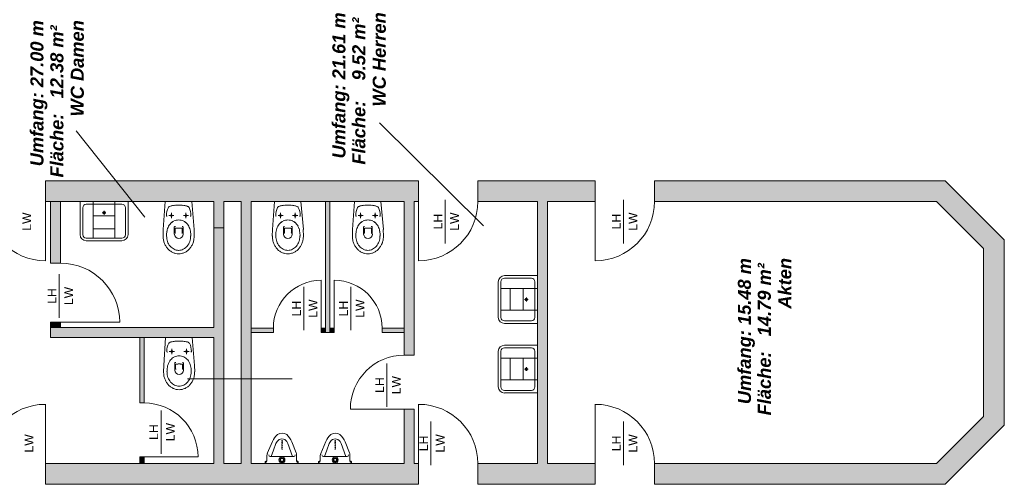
# Model space of a CAD drawing. Header units: metres. Extents: x -111 to 152, y -132 to 99.
# Tile 250 of 256: x 11.13 to 22.44, y 63.24 to 68.58. Entities that reach past the tile are written whole.
import ezdxf

# ---------------------------------------------------------------- set-up
doc = ezdxf.new("R2010")
doc.units = ezdxf.units.M
doc.layers.add('_EG - B (3D)', color=7, linetype='Continuous', lineweight=9)
doc.layers.add('COE_Bestand-allg.', color=7, linetype='Continuous', lineweight=9)
doc.styles.add('Arial', font='arial.ttf')
doc.styles.add('Arial (bold italic)', font='arialbi.ttf')

# ---------------------------------------------------------------- blocks, each defined once
blk = doc.blocks.new('Group-11')
at = {"layer": 'COE_Bestand-allg.', "linetype": 'Continuous', "lineweight": 0, "transparency": 33554687}
for points in [[(15.715, 63.238), (15.715, 63.477), (15.665, 63.477), (15.665, 64.103), (15.55, 64.103), (15.55, 63.477), (13.79, 63.477), (13.79, 66.488), (15.55, 66.488), (15.55, 64.723), (15.665, 64.723), (15.665, 66.488), (15.715, 66.488), (15.715, 66.728), (11.425, 66.728), (11.425, 66.488), (13.36, 66.488), (13.36, 66.188), (13.475, 66.188), (13.475, 66.488), (13.675, 66.488), (13.675, 63.477), (13.475, 63.477), (13.475, 66.188), (13.36, 66.188), (13.36, 65.04), (11.485, 65.04), (11.485, 64.925), (13.36, 64.925), (13.36, 63.477), (11.425, 63.477), (11.425, 63.238)], [(17.745, 63.238), (17.745, 63.477), (17.195, 63.477), (17.195, 66.488), (17.745, 66.488), (17.745, 66.728), (16.395, 66.728), (16.395, 66.488), (17.08, 66.488), (17.08, 63.477), (16.395, 63.477), (16.395, 63.238)], [(21.765, 63.238), (22.445, 63.918), (22.445, 66.048), (21.765, 66.728), (18.425, 66.728), (18.425, 66.488), (21.666, 66.488), (22.205, 65.948), (22.205, 64.017), (21.666, 63.477), (18.425, 63.477), (18.425, 63.238)], [(11.6, 65.78), (11.6, 66.488), (11.485, 66.488), (11.485, 65.78)], [(14.695, 64.983), (14.695, 66.488), (14.645, 66.488), (14.645, 64.983)], [(11.6, 65.04), (11.6, 65.1), (11.485, 65.1), (11.485, 65.04)], [(14.045, 64.983), (14.045, 65.033), (13.79, 65.033), (13.79, 64.983)], [(14.645, 64.983), (14.645, 65.033), (14.595, 65.033), (14.595, 64.983)], [(14.745, 64.983), (14.745, 65.033), (14.695, 65.033), (14.695, 64.983)], [(15.55, 64.983), (15.55, 65.033), (15.295, 65.033), (15.295, 64.983)], [(12.56, 64.173), (12.56, 64.925), (12.51, 64.925), (12.51, 64.173)], [(12.56, 63.477), (12.56, 63.553), (12.51, 63.553), (12.51, 63.477)]]:
    blk.add_hatch(color=252, dxfattribs=at).paths.add_polyline_path(points)
at = {"layer": 'COE_Bestand-allg.', "color": 7, "linetype": 'Continuous', "lineweight": 9, "transparency": 33554687}
for p, q in [((15.265, 67.393), (16.46, 66.208)), ((11.78, 67.303), (12.57, 66.308)), ((11.425, 66.728), (15.715, 66.728)), ((11.425, 66.728), (11.425, 66.488)), ((15.715, 66.488), (15.715, 66.728)), ((16.395, 66.728), (17.745, 66.728)), ((16.395, 66.728), (16.395, 66.488)), ((17.745, 66.488), (17.745, 66.728)), ((18.425, 66.728), (21.765, 66.728)), ((18.425, 66.488), (18.425, 66.728)), ((21.765, 66.728), (22.445, 66.048)), ((11.425, 66.488), (13.36, 66.488)), ((11.425, 66.488), (11.425, 65.808)), ((11.485, 66.488), (11.485, 65.78)), ((11.6, 66.488), (11.6, 65.78)), ((11.825, 66.488), (12.375, 66.488)), ((11.825, 66.108), (11.825, 66.488)), ((11.895, 66.458), (12.305, 66.458)), ((11.975, 66.488), (11.975, 66.068)), ((12.225, 66.488), (12.225, 66.068)), ((12.375, 66.488), (12.375, 66.108)), ((12.802, 66.488), (12.78, 66.168)), ((12.802, 66.488), (13.107, 66.488)), ((13.107, 66.488), (13.135, 66.168)), ((13.36, 66.488), (13.36, 65.04)), ((13.475, 66.488), (13.675, 66.488)), ((13.475, 66.488), (13.475, 63.477)), ((13.675, 66.488), (13.675, 63.477)), ((13.79, 66.488), (15.55, 66.488)), ((13.79, 66.488), (13.79, 63.477)), ((14.057, 66.488), (14.035, 66.168)), ((14.057, 66.488), (14.362, 66.488)), ((14.362, 66.488), (14.39, 66.168)), ((14.645, 64.983), (14.645, 66.488)), ((14.695, 64.983), (14.695, 66.488)), ((14.977, 66.488), (14.955, 66.168)), ((14.977, 66.488), (15.282, 66.488)), ((15.282, 66.488), (15.31, 66.168)), ((15.55, 66.488), (15.55, 64.723)), ((15.665, 66.488), (15.715, 66.488)), ((15.665, 66.488), (15.665, 64.723)), ((15.715, 66.488), (15.715, 65.808)), ((16.02, 66.008), (16.02, 66.508)), ((16.395, 66.488), (17.08, 66.488)), ((17.08, 66.488), (17.08, 63.477)), ((17.195, 66.488), (17.745, 66.488)), ((17.195, 66.488), (17.195, 63.477)), ((17.745, 66.488), (17.745, 65.808)), ((18.07, 66.008), (18.07, 66.508)), ((18.425, 66.488), (21.666, 66.488)), ((21.666, 66.488), (22.205, 65.948)), ((11.855, 66.108), (11.855, 66.418)), ((12.225, 66.325), (11.975, 66.325)), ((12.121, 66.36), (12.079, 66.36)), ((12.1, 66.381), (12.1, 66.337)), ((12.1, 66.36), (12.1, 66.36)), ((12.345, 66.418), (12.345, 66.108)), ((12.903, 66.327), (12.844, 66.327)), ((12.873, 66.298), (12.873, 66.358)), ((13.011, 66.327), (13.071, 66.327)), ((13.041, 66.298), (13.041, 66.358)), ((14.158, 66.327), (14.099, 66.327)), ((14.128, 66.298), (14.128, 66.358)), ((14.266, 66.327), (14.326, 66.327)), ((14.296, 66.298), (14.296, 66.358)), ((15.078, 66.327), (15.019, 66.327)), ((15.048, 66.298), (15.048, 66.358)), ((15.186, 66.327), (15.246, 66.327)), ((15.216, 66.298), (15.216, 66.358)), ((12.907, 66.195), (12.907, 66.113)), ((13.007, 66.195), (13.007, 66.113)), ((14.162, 66.195), (14.162, 66.113)), ((14.262, 66.195), (14.262, 66.113)), ((15.082, 66.195), (15.082, 66.113)), ((15.182, 66.195), (15.182, 66.113)), ((12.225, 66.175), (11.975, 66.175)), ((12.778, 66.092), (12.78, 66.168)), ((12.917, 66.176), (12.917, 66.129)), ((12.997, 66.176), (12.997, 66.129)), ((13.136, 66.092), (13.134, 66.168)), ((13.475, 66.188), (13.36, 66.188)), ((14.033, 66.092), (14.035, 66.168)), ((14.172, 66.176), (14.172, 66.129)), ((14.252, 66.176), (14.252, 66.129)), ((14.391, 66.092), (14.389, 66.168)), ((14.953, 66.092), (14.955, 66.168)), ((15.092, 66.176), (15.092, 66.129)), ((15.172, 66.176), (15.172, 66.129)), ((15.311, 66.092), (15.309, 66.168)), ((12.305, 66.068), (11.895, 66.068)), ((12.305, 66.038), (11.895, 66.038)), ((22.445, 66.048), (22.445, 63.918)), ((22.205, 65.948), (22.205, 64.017)), ((11.485, 65.78), (11.6, 65.78)), ((11.585, 65.153), (11.585, 65.653)), ((16.7, 65.638), (17.08, 65.638)), ((17.08, 65.638), (17.08, 65.088)), ((14.595, 65.033), (14.595, 65.583)), ((14.745, 65.033), (14.745, 65.583)), ((16.63, 65.157), (16.63, 65.567)), ((16.66, 65.157), (16.66, 65.567)), ((16.7, 65.608), (17.01, 65.608)), ((17.05, 65.567), (17.05, 65.157)), ((14.395, 65.008), (14.395, 65.508)), ((14.935, 65.008), (14.935, 65.508)), ((17.08, 65.488), (16.66, 65.488)), ((16.767, 65.238), (16.767, 65.488)), ((16.917, 65.238), (16.917, 65.488)), ((16.973, 65.362), (16.93, 65.362)), ((16.953, 65.341), (16.953, 65.384)), ((16.953, 65.362), (16.953, 65.362)), ((17.08, 65.238), (16.66, 65.238)), ((11.485, 65.1), (11.6, 65.1)), ((11.485, 65.1), (11.485, 65.04)), ((11.6, 65.1), (11.6, 65.04)), ((11.6, 65.1), (12.28, 65.1)), ((17.01, 65.118), (16.7, 65.118)), ((17.08, 65.088), (16.7, 65.088)), ((11.485, 65.04), (13.36, 65.04)), ((11.485, 65.04), (11.485, 64.925)), ((13.79, 65.033), (14.045, 65.033)), ((13.79, 64.983), (14.045, 64.983)), ((14.045, 64.983), (14.045, 65.033)), ((14.595, 65.033), (14.645, 65.033)), ((14.595, 64.983), (14.595, 65.033)), ((14.595, 64.983), (14.745, 64.983)), ((14.695, 65.033), (14.745, 65.033)), ((14.745, 64.983), (14.745, 65.033)), ((15.295, 65.033), (15.55, 65.033)), ((15.295, 64.983), (15.295, 65.033)), ((15.295, 64.983), (15.55, 64.983)), ((11.485, 64.925), (13.36, 64.925)), ((12.51, 64.925), (12.51, 64.173)), ((12.56, 64.925), (12.56, 64.173)), ((12.807, 64.925), (12.785, 64.605)), ((12.807, 64.925), (13.112, 64.925)), ((13.112, 64.925), (13.14, 64.605)), ((13.36, 64.925), (13.36, 63.477)), ((16.7, 64.838), (17.08, 64.838)), ((17.08, 64.838), (17.08, 64.288)), ((12.908, 64.765), (12.849, 64.765)), ((12.878, 64.735), (12.878, 64.795)), ((13.016, 64.765), (13.076, 64.765)), ((13.046, 64.735), (13.046, 64.795)), ((15.55, 64.723), (15.665, 64.723)), ((16.63, 64.357), (16.63, 64.767)), ((16.66, 64.357), (16.66, 64.767)), ((16.7, 64.808), (17.01, 64.808)), ((17.05, 64.767), (17.05, 64.357)), ((12.912, 64.632), (12.912, 64.551)), ((12.922, 64.614), (12.922, 64.566)), ((13.002, 64.614), (13.002, 64.566)), ((13.012, 64.632), (13.012, 64.551)), ((15.35, 64.128), (15.35, 64.628)), ((17.08, 64.688), (16.66, 64.688)), ((16.767, 64.438), (16.767, 64.688)), ((16.917, 64.438), (16.917, 64.688)), ((12.783, 64.53), (12.785, 64.605)), ((13.141, 64.53), (13.139, 64.605)), ((16.973, 64.562), (16.93, 64.562)), ((16.953, 64.541), (16.953, 64.584)), ((16.953, 64.562), (16.953, 64.562)), ((14.26, 64.451), (13.06, 64.451)), ((17.08, 64.438), (16.66, 64.438)), ((17.01, 64.318), (16.7, 64.318)), ((17.08, 64.288), (16.7, 64.288)), ((11.425, 63.477), (11.425, 64.158)), ((12.51, 64.173), (12.56, 64.173)), ((15.715, 63.477), (15.715, 64.158)), ((17.745, 63.477), (17.745, 64.158)), ((12.755, 63.588), (12.755, 64.088)), ((15.55, 64.103), (14.93, 64.103)), ((15.55, 64.103), (15.55, 63.477)), ((15.55, 64.103), (15.665, 64.103)), ((15.665, 64.103), (15.665, 63.477)), ((15.855, 63.458), (15.855, 63.958)), ((18.07, 63.458), (18.07, 63.958)), ((22.205, 64.017), (21.666, 63.477)), ((22.445, 63.918), (21.765, 63.238)), ((13.976, 63.591), (14.034, 63.728)), ((14.047, 63.63), (14.075, 63.708)), ((14.088, 63.729), (14.075, 63.708)), ((14.2, 63.729), (14.213, 63.708)), ((14.267, 63.558), (14.213, 63.708)), ((14.308, 63.599), (14.257, 63.727)), ((14.589, 63.591), (14.647, 63.728)), ((14.659, 63.63), (14.687, 63.708)), ((14.701, 63.729), (14.687, 63.708)), ((14.812, 63.729), (14.826, 63.708)), ((14.879, 63.558), (14.826, 63.708)), ((14.921, 63.599), (14.869, 63.727)), ((14.02, 63.558), (14.047, 63.63)), ((14.633, 63.558), (14.659, 63.63)), ((11.425, 63.477), (13.36, 63.477)), ((11.425, 63.477), (11.425, 63.238)), ((12.51, 63.553), (12.51, 63.477)), ((12.51, 63.553), (12.56, 63.553)), ((12.56, 63.553), (12.56, 63.477)), ((12.56, 63.553), (13.18, 63.553)), ((13.475, 63.477), (13.675, 63.477)), ((13.79, 63.477), (15.55, 63.477)), ((13.952, 63.477), (13.952, 63.493)), ((13.952, 63.477), (14.332, 63.477)), ((13.972, 63.507), (13.972, 63.57)), ((14.007, 63.558), (14.281, 63.558)), ((14.312, 63.506), (14.312, 63.58)), ((14.332, 63.477), (14.332, 63.493)), ((14.565, 63.477), (14.565, 63.493)), ((14.565, 63.477), (14.945, 63.477)), ((14.585, 63.507), (14.585, 63.57)), ((14.62, 63.558), (14.893, 63.558)), ((14.925, 63.506), (14.925, 63.58)), ((14.945, 63.477), (14.945, 63.493)), ((15.665, 63.477), (15.715, 63.477)), ((15.715, 63.477), (15.715, 63.238)), ((16.395, 63.477), (17.08, 63.477)), ((16.395, 63.477), (16.395, 63.238)), ((17.195, 63.477), (17.745, 63.477)), ((17.745, 63.477), (17.745, 63.238)), ((18.425, 63.477), (21.666, 63.477)), ((18.425, 63.477), (18.425, 63.238)), ((11.425, 63.238), (15.715, 63.238)), ((16.395, 63.238), (17.745, 63.238)), ((18.425, 63.238), (21.765, 63.238))]:
    blk.add_line(p, q, dxfattribs=at)
at = {"layer": 'COE_Bestand-allg.', "color": 7, "linetype": 'Continuous', "lineweight": 9, "transparency": 33554687, "flags": 128}
for points in [[(15.715, 63.238), (15.715, 63.477), (15.665, 63.477), (15.665, 64.103), (15.55, 64.103), (15.55, 63.477), (13.79, 63.477), (13.79, 66.488), (15.55, 66.488), (15.55, 64.723), (15.665, 64.723), (15.665, 66.488), (15.715, 66.488), (15.715, 66.728), (11.425, 66.728), (11.425, 66.488), (13.36, 66.488), (13.36, 66.188), (13.475, 66.188), (13.475, 66.488), (13.675, 66.488), (13.675, 63.477), (13.475, 63.477), (13.475, 66.188), (13.36, 66.188), (13.36, 65.04), (11.485, 65.04), (11.485, 64.925), (13.36, 64.925), (13.36, 63.477), (11.425, 63.477), (11.425, 63.238)], [(17.745, 63.238), (17.745, 63.477), (17.195, 63.477), (17.195, 66.488), (17.745, 66.488), (17.745, 66.728), (16.395, 66.728), (16.395, 66.488), (17.08, 66.488), (17.08, 63.477), (16.395, 63.477), (16.395, 63.238)], [(21.765, 63.238), (22.445, 63.918), (22.445, 66.048), (21.765, 66.728), (18.425, 66.728), (18.425, 66.488), (21.666, 66.488), (22.205, 65.948), (22.205, 64.017), (21.666, 63.477), (18.425, 63.477), (18.425, 63.238)], [(11.6, 65.78), (11.6, 66.488), (11.485, 66.488), (11.485, 65.78)], [(14.695, 64.983), (14.695, 66.488), (14.645, 66.488), (14.645, 64.983)], [(11.6, 65.04), (11.6, 65.1), (11.485, 65.1), (11.485, 65.04)], [(14.045, 64.983), (14.045, 65.033), (13.79, 65.033), (13.79, 64.983)], [(14.645, 64.983), (14.645, 65.033), (14.595, 65.033), (14.595, 64.983)], [(14.745, 64.983), (14.745, 65.033), (14.695, 65.033), (14.695, 64.983)], [(15.55, 64.983), (15.55, 65.033), (15.295, 65.033), (15.295, 64.983)], [(12.56, 64.173), (12.56, 64.925), (12.51, 64.925), (12.51, 64.173)], [(12.56, 63.477), (12.56, 63.553), (12.51, 63.553), (12.51, 63.477)]]:
    blk.add_lwpolyline(points, close=True, dxfattribs=at)
at = {"layer": 'COE_Bestand-allg.', "color": 7, "linetype": 'Continuous', "lineweight": 9, "transparency": 33554687}
for centre, radius in [((14.145, 63.737), 0.00388), ((14.145, 63.719), 0.00388), ((14.145, 63.7), 0.00388), ((14.757, 63.737), 0.00388), ((14.757, 63.719), 0.00388), ((14.757, 63.7), 0.00388), ((14.145, 63.681), 0.00388), ((14.145, 63.662), 0.00388), ((14.145, 63.644), 0.00388), ((14.757, 63.681), 0.00388), ((14.757, 63.662), 0.00388), ((14.757, 63.644), 0.00388), ((14.144, 63.518), 0.0347), ((14.144, 63.518), 0.0233), ((14.144, 63.518), 0.0172), ((14.756, 63.518), 0.0347), ((14.756, 63.518), 0.0233), ((14.756, 63.518), 0.0172)]:
    blk.add_circle(centre, radius, dxfattribs=at)
for centre, radius, start, end in [((11.425, 66.488), 0.68, 180, 270), ((11.895, 66.418), 0.04, 90.0287, 180.043), ((12.305, 66.418), 0.04, 359.957, 90.0287), ((13.01, 66.333), 0.193, 152.7806, 181.7625), ((12.854, 66.412), 0.0185, 122.6303, 148.5961), ((12.875, 66.383), 0.0537, 111.3137, 124.0477), ((12.9, 66.32), 0.122, 104.5499, 111.8955), ((12.925, 66.227), 0.218, 99.7999, 104.7702), ((12.944, 66.122), 0.325, 96.0916, 99.8978), ((12.954, 66.03), 0.417, 92.9228, 96.1437), ((12.957, 65.977), 0.471, 89.9853, 92.957), ((12.958, 65.977), 0.471, 87.043, 90.0147), ((12.961, 66.03), 0.417, 83.8563, 87.0772), ((12.971, 66.122), 0.325, 80.1022, 83.9084), ((12.99, 66.227), 0.218, 75.2298, 80.2001), ((13.015, 66.32), 0.122, 68.1045, 75.4501), ((13.04, 66.383), 0.0537, 55.9523, 68.6863), ((13.061, 66.412), 0.0185, 31.4039, 57.3697), ((12.905, 66.333), 0.193, 358.2375, 27.2194), ((14.265, 66.333), 0.193, 152.7806, 181.7625), ((14.109, 66.412), 0.0185, 122.6303, 148.5961), ((14.13, 66.383), 0.0537, 111.3137, 124.0477), ((14.155, 66.32), 0.122, 104.5499, 111.8955), ((14.18, 66.227), 0.218, 99.7999, 104.7702), ((14.199, 66.122), 0.325, 96.0916, 99.8978), ((14.209, 66.03), 0.417, 92.9228, 96.1437), ((14.212, 65.977), 0.471, 89.9853, 92.957), ((14.213, 65.977), 0.471, 87.043, 90.0147), ((14.216, 66.03), 0.417, 83.8563, 87.0772), ((14.226, 66.122), 0.325, 80.1022, 83.9084), ((14.245, 66.227), 0.218, 75.2298, 80.2001), ((14.27, 66.32), 0.122, 68.1045, 75.4501), ((14.295, 66.383), 0.0537, 55.9523, 68.6863), ((14.316, 66.412), 0.0185, 31.4039, 57.3697), ((14.16, 66.333), 0.193, 358.2375, 27.2194), ((15.185, 66.333), 0.193, 152.7806, 181.7625), ((15.029, 66.412), 0.0185, 122.6303, 148.5961), ((15.05, 66.383), 0.0537, 111.3137, 124.0477), ((15.075, 66.32), 0.122, 104.5499, 111.8955), ((15.1, 66.227), 0.218, 99.7999, 104.7702), ((15.119, 66.122), 0.325, 96.0916, 99.8978), ((15.129, 66.03), 0.417, 92.9228, 96.1437), ((15.132, 65.977), 0.471, 89.9853, 92.957), ((15.133, 65.977), 0.471, 87.043, 90.0147), ((15.136, 66.03), 0.417, 83.8563, 87.0772), ((15.146, 66.122), 0.325, 80.1022, 83.9084), ((15.165, 66.227), 0.218, 75.2298, 80.2001), ((15.19, 66.32), 0.122, 68.1045, 75.4501), ((15.215, 66.383), 0.0537, 55.9523, 68.6863), ((15.236, 66.412), 0.0185, 31.4039, 57.3697), ((15.08, 66.333), 0.193, 358.2375, 27.2194), ((15.715, 66.488), 0.68, 270, 0), ((17.745, 66.488), 0.68, 270, 0), ((12.1, 66.36), 0.0145, 0, 180), ((12.1, 66.36), 0.0145, 180, 0), ((12.1, 66.36), 0.0102, 0, 180), ((12.1, 66.36), 0.0102, 180, 0), ((12.824, 66.327), 0.007, 179.9929, 270.0071), ((12.873, 66.327), 0.01, 0, 180), ((12.873, 66.327), 0.01, 180, 0), ((13.041, 66.327), 0.01, 0, 180), ((13.041, 66.327), 0.01, 180, 0), ((13.091, 66.327), 0.007, 269.9929, 0.0071), ((14.079, 66.327), 0.007, 179.9929, 270.0071), ((14.128, 66.327), 0.01, 0, 180), ((14.128, 66.327), 0.01, 180, 0), ((14.296, 66.327), 0.01, 0, 180), ((14.296, 66.327), 0.01, 180, 0), ((14.346, 66.327), 0.007, 269.9929, 0.0071), ((14.999, 66.327), 0.007, 179.9929, 270.0071), ((15.048, 66.327), 0.01, 0, 180), ((15.048, 66.327), 0.01, 180, 0), ((15.216, 66.327), 0.01, 0, 180), ((15.216, 66.327), 0.01, 180, 0), ((15.266, 66.327), 0.007, 269.9929, 0.0071), ((12.98, 66.13), 0.157, 151.4311, 162.4613), ((12.973, 66.133), 0.15, 140.033, 151.4446), ((12.966, 66.139), 0.141, 128.1654, 140.0393), ((12.961, 66.145), 0.133, 115.8148, 128.1614), ((12.958, 66.151), 0.127, 103.059, 115.7989), ((12.912, 66.195), 0.005, 90, 180), ((12.917, 66.188), 0.0131, 98.2189, 108.0169), ((12.913, 66.199), 0.000783, 90.3188, 160.8002), ((12.925, 66.144), 0.0574, 95.8076, 99.3934), ((12.958, 66.154), 0.123, 90.0683, 103.0333), ((12.957, 66.154), 0.123, 76.9667, 89.9317), ((12.957, 66.151), 0.127, 64.2011, 76.941), ((12.99, 66.144), 0.0574, 80.6066, 84.1924), ((12.998, 66.188), 0.0131, 71.9831, 81.7811), ((13.002, 66.199), 0.000783, 19.1998, 89.6812), ((13.002, 66.195), 0.005, 0, 90), ((12.954, 66.145), 0.133, 51.8386, 64.1852), ((12.949, 66.139), 0.141, 39.9607, 51.8346), ((12.942, 66.133), 0.15, 28.5554, 39.967), ((12.935, 66.13), 0.157, 17.5387, 28.5689), ((14.235, 66.13), 0.157, 151.4311, 162.4613), ((14.228, 66.133), 0.15, 140.033, 151.4446), ((14.221, 66.139), 0.141, 128.1654, 140.0393), ((14.216, 66.145), 0.133, 115.8148, 128.1614), ((14.213, 66.151), 0.127, 103.059, 115.7989), ((14.168, 66.195), 0.005, 90, 180), ((14.172, 66.188), 0.0131, 98.2189, 108.0169), ((14.168, 66.199), 0.000783, 90.3188, 160.8002), ((14.18, 66.144), 0.0574, 95.8076, 99.3934), ((14.213, 66.154), 0.123, 90.0683, 103.0333), ((14.212, 66.154), 0.123, 76.9667, 89.9317), ((14.212, 66.151), 0.127, 64.2011, 76.941), ((14.245, 66.144), 0.0574, 80.6066, 84.1924), ((14.253, 66.188), 0.0131, 71.9831, 81.7811), ((14.257, 66.199), 0.000783, 19.1998, 89.6812), ((14.257, 66.195), 0.005, 0, 90), ((14.209, 66.145), 0.133, 51.8386, 64.1852), ((14.204, 66.139), 0.141, 39.9607, 51.8346), ((14.197, 66.133), 0.15, 28.5554, 39.967), ((14.19, 66.13), 0.157, 17.5387, 28.5689), ((15.155, 66.13), 0.157, 151.4311, 162.4613), ((15.148, 66.133), 0.15, 140.033, 151.4446), ((15.141, 66.139), 0.141, 128.1654, 140.0393), ((15.136, 66.145), 0.133, 115.8148, 128.1614), ((15.133, 66.151), 0.127, 103.059, 115.7989), ((15.088, 66.195), 0.005, 90, 180), ((15.092, 66.188), 0.0131, 98.2189, 108.0169), ((15.088, 66.199), 0.000783, 90.3188, 160.8002), ((15.1, 66.144), 0.0574, 95.8076, 99.3934), ((15.133, 66.154), 0.123, 90.0683, 103.0333), ((15.132, 66.154), 0.123, 76.9667, 89.9317), ((15.132, 66.151), 0.127, 64.2011, 76.941), ((15.165, 66.144), 0.0574, 80.6066, 84.1924), ((15.173, 66.188), 0.0131, 71.9831, 81.7811), ((15.177, 66.199), 0.000783, 19.1998, 89.6812), ((15.177, 66.195), 0.005, 0, 90), ((15.129, 66.145), 0.133, 51.8386, 64.1852), ((15.124, 66.139), 0.141, 39.9607, 51.8346), ((15.117, 66.133), 0.15, 28.5554, 39.967), ((15.11, 66.13), 0.157, 17.5387, 28.5689), ((11.895, 66.108), 0.07, 180.0246, 269.9836), ((11.895, 66.108), 0.04, 180.043, 269.9714), ((12.305, 66.108), 0.04, 269.9714, 359.957), ((12.305, 66.108), 0.07, 269.9836, 359.9754), ((13.01, 66.092), 0.231, 179.8048, 189.7233), ((13.129, 66.094), 0.311, 170.1229, 180.2963), ((13.011, 66.092), 0.192, 179.8028, 189.3956), ((12.985, 66.128), 0.163, 162.4435, 173.2192), ((12.958, 66.113), 0.05, 180, 0), ((12.922, 66.176), 0.005, 90, 180), ((12.922, 66.129), 0.005, 180, 270), ((12.927, 66.169), 0.0137, 96.8831, 105.3897), ((12.923, 66.181), 0.000659, 84.583, 157.873), ((12.933, 66.123), 0.0602, 94.8262, 97.9228), ((12.941, 66.035), 0.148, 93.3168, 95.0064), ((12.949, 65.915), 0.269, 92.2394, 93.3718), ((12.954, 65.784), 0.4, 91.3941, 92.2621), ((12.957, 65.673), 0.511, 90.6696, 91.4059), ((12.957, 65.609), 0.575, 89.9967, 90.6772), ((12.958, 65.609), 0.575, 89.3228, 90.0033), ((12.958, 65.673), 0.511, 88.5941, 89.3304), ((12.961, 65.784), 0.4, 87.7379, 88.6059), ((12.966, 65.915), 0.269, 86.6282, 87.7606), ((12.974, 66.035), 0.148, 84.9936, 86.6832), ((12.982, 66.123), 0.0602, 82.0772, 85.1738), ((12.988, 66.169), 0.0137, 74.6103, 83.1169), ((12.992, 66.181), 0.000659, 22.127, 95.417), ((12.993, 66.176), 0.005, 0, 90), ((12.993, 66.129), 0.005, 270, 0), ((12.93, 66.128), 0.163, 6.7808, 17.5565), ((12.786, 66.094), 0.311, 359.7037, 9.8771), ((12.903, 66.092), 0.192, 350.6044, 0.1972), ((12.904, 66.092), 0.231, 350.2767, 0.1952), ((14.265, 66.092), 0.231, 179.8048, 189.7233), ((14.384, 66.094), 0.311, 170.1229, 180.2963), ((14.266, 66.092), 0.192, 179.8028, 189.3956), ((14.24, 66.128), 0.163, 162.4435, 173.2192), ((14.213, 66.113), 0.05, 180, 0), ((14.178, 66.176), 0.005, 90, 180), ((14.178, 66.129), 0.005, 180, 270), ((14.182, 66.169), 0.0137, 96.8831, 105.3897), ((14.178, 66.181), 0.000659, 84.583, 157.873), ((14.188, 66.123), 0.0602, 94.8262, 97.9228), ((14.196, 66.035), 0.148, 93.3168, 95.0064), ((14.204, 65.915), 0.269, 92.2394, 93.3718), ((14.209, 65.784), 0.4, 91.3941, 92.2621), ((14.212, 65.673), 0.511, 90.6696, 91.4059), ((14.212, 65.609), 0.575, 89.9967, 90.6772), ((14.213, 65.609), 0.575, 89.3228, 90.0033), ((14.213, 65.673), 0.511, 88.5941, 89.3304), ((14.216, 65.784), 0.4, 87.7379, 88.6059), ((14.221, 65.915), 0.269, 86.6282, 87.7606), ((14.229, 66.035), 0.148, 84.9936, 86.6832), ((14.237, 66.123), 0.0602, 82.0772, 85.1738), ((14.243, 66.169), 0.0137, 74.6103, 83.1169), ((14.247, 66.181), 0.000659, 22.127, 95.417), ((14.248, 66.176), 0.005, 0, 90), ((14.248, 66.129), 0.005, 270, 0), ((14.185, 66.128), 0.163, 6.7808, 17.5565), ((14.041, 66.094), 0.311, 359.7037, 9.8771), ((14.158, 66.092), 0.192, 350.6044, 0.1972), ((14.159, 66.092), 0.231, 350.2767, 0.1952), ((15.185, 66.092), 0.231, 179.8048, 189.7233), ((15.304, 66.094), 0.311, 170.1229, 180.2963), ((15.186, 66.092), 0.192, 179.8028, 189.3956), ((15.16, 66.128), 0.163, 162.4435, 173.2192), ((15.133, 66.113), 0.05, 180, 0), ((15.098, 66.176), 0.005, 90, 180), ((15.098, 66.129), 0.005, 180, 270), ((15.102, 66.169), 0.0137, 96.8831, 105.3897), ((15.098, 66.181), 0.000659, 84.583, 157.873), ((15.108, 66.123), 0.0602, 94.8262, 97.9228), ((15.116, 66.035), 0.148, 93.3168, 95.0064), ((15.124, 65.915), 0.269, 92.2394, 93.3718), ((15.129, 65.784), 0.4, 91.3941, 92.2621), ((15.132, 65.673), 0.511, 90.6696, 91.4059), ((15.132, 65.609), 0.575, 89.9967, 90.6772), ((15.133, 65.609), 0.575, 89.3228, 90.0033), ((15.133, 65.673), 0.511, 88.5941, 89.3304), ((15.136, 65.784), 0.4, 87.7379, 88.6059), ((15.141, 65.915), 0.269, 86.6282, 87.7606), ((15.149, 66.035), 0.148, 84.9936, 86.6832), ((15.157, 66.123), 0.0602, 82.0772, 85.1738), ((15.163, 66.169), 0.0137, 74.6103, 83.1169), ((15.167, 66.181), 0.000659, 22.127, 95.417), ((15.168, 66.176), 0.005, 0, 90), ((15.168, 66.129), 0.005, 270, 0), ((15.105, 66.128), 0.163, 6.7808, 17.5565), ((14.961, 66.094), 0.311, 359.7037, 9.8771), ((15.078, 66.092), 0.192, 350.6044, 0.1972), ((15.079, 66.092), 0.231, 350.2767, 0.1952), ((13.004, 66.091), 0.226, 189.7023, 199.7918), ((12.994, 66.087), 0.215, 199.7729, 210.1942), ((12.982, 66.08), 0.201, 210.1796, 221.0685), ((13.005, 66.091), 0.186, 189.3704, 199.1668), ((12.995, 66.087), 0.176, 199.1432, 209.3388), ((12.983, 66.08), 0.162, 209.3194, 220.088), ((12.972, 66.071), 0.147, 220.0773, 231.5423), ((12.942, 66.071), 0.147, 308.4577, 319.9227), ((12.931, 66.08), 0.162, 319.912, 330.6806), ((12.919, 66.087), 0.176, 330.6612, 340.8568), ((12.932, 66.08), 0.201, 318.9315, 329.8204), ((12.909, 66.091), 0.186, 340.8332, 350.6296), ((12.92, 66.087), 0.215, 329.8058, 340.2271), ((12.91, 66.091), 0.226, 340.2082, 350.2977), ((14.259, 66.091), 0.226, 189.7023, 199.7918), ((14.249, 66.087), 0.215, 199.7729, 210.1942), ((14.237, 66.08), 0.201, 210.1796, 221.0685), ((14.26, 66.091), 0.186, 189.3704, 199.1668), ((14.25, 66.087), 0.176, 199.1432, 209.3388), ((14.238, 66.08), 0.162, 209.3194, 220.088), ((14.227, 66.071), 0.147, 220.0773, 231.5423), ((14.197, 66.071), 0.147, 308.4577, 319.9227), ((14.186, 66.08), 0.162, 319.912, 330.6806), ((14.174, 66.087), 0.176, 330.6612, 340.8568), ((14.187, 66.08), 0.201, 318.9315, 329.8204), ((14.164, 66.091), 0.186, 340.8332, 350.6296), ((14.175, 66.087), 0.215, 329.8058, 340.2271), ((14.165, 66.091), 0.226, 340.2082, 350.2977), ((15.179, 66.091), 0.226, 189.7023, 199.7918), ((15.169, 66.087), 0.215, 199.7729, 210.1942), ((15.157, 66.08), 0.201, 210.1796, 221.0685), ((15.18, 66.091), 0.186, 189.3704, 199.1668), ((15.17, 66.087), 0.176, 199.1432, 209.3388), ((15.158, 66.08), 0.162, 209.3194, 220.088), ((15.147, 66.071), 0.147, 220.0773, 231.5423), ((15.117, 66.071), 0.147, 308.4577, 319.9227), ((15.106, 66.08), 0.162, 319.912, 330.6806), ((15.094, 66.087), 0.176, 330.6612, 340.8568), ((15.107, 66.08), 0.201, 318.9315, 329.8204), ((15.084, 66.091), 0.186, 340.8332, 350.6296), ((15.095, 66.087), 0.215, 329.8058, 340.2271), ((15.085, 66.091), 0.226, 340.2082, 350.2977), ((12.971, 66.07), 0.187, 221.0617, 232.5055), ((12.964, 66.06), 0.174, 232.5104, 244.519), ((12.964, 66.061), 0.134, 231.5461, 243.7384), ((12.959, 66.051), 0.164, 244.5378, 257.0173), ((12.959, 66.052), 0.125, 243.7614, 256.5747), ((12.958, 66.046), 0.159, 257.048, 269.7978), ((12.958, 66.047), 0.12, 256.6155, 269.7915), ((12.956, 66.047), 0.12, 270.2085, 283.3845), ((12.956, 66.046), 0.159, 270.2022, 282.952), ((12.955, 66.052), 0.125, 283.4253, 296.2386), ((12.955, 66.051), 0.164, 282.9827, 295.4622), ((12.951, 66.061), 0.134, 296.2616, 308.4539), ((12.951, 66.06), 0.174, 295.481, 307.4896), ((12.943, 66.07), 0.187, 307.4945, 318.9383), ((14.226, 66.07), 0.187, 221.0617, 232.5055), ((14.219, 66.06), 0.174, 232.5104, 244.519), ((14.219, 66.061), 0.134, 231.5461, 243.7384), ((14.214, 66.051), 0.164, 244.5378, 257.0173), ((14.214, 66.052), 0.125, 243.7614, 256.5747), ((14.213, 66.046), 0.159, 257.048, 269.7978), ((14.213, 66.047), 0.12, 256.6155, 269.7915), ((14.211, 66.047), 0.12, 270.2085, 283.3845), ((14.211, 66.046), 0.159, 270.2022, 282.952), ((14.21, 66.052), 0.125, 283.4253, 296.2386), ((14.21, 66.051), 0.164, 282.9827, 295.4622), ((14.206, 66.061), 0.134, 296.2616, 308.4539), ((14.206, 66.06), 0.174, 295.481, 307.4896), ((14.198, 66.07), 0.187, 307.4945, 318.9383), ((15.146, 66.07), 0.187, 221.0617, 232.5055), ((15.139, 66.06), 0.174, 232.5104, 244.519), ((15.139, 66.061), 0.134, 231.5461, 243.7384), ((15.134, 66.051), 0.164, 244.5378, 257.0173), ((15.134, 66.052), 0.125, 243.7614, 256.5747), ((15.133, 66.046), 0.159, 257.048, 269.7978), ((15.133, 66.047), 0.12, 256.6155, 269.7915), ((15.131, 66.047), 0.12, 270.2085, 283.3845), ((15.131, 66.046), 0.159, 270.2022, 282.952), ((15.13, 66.052), 0.125, 283.4253, 296.2386), ((15.13, 66.051), 0.164, 282.9827, 295.4622), ((15.126, 66.061), 0.134, 296.2616, 308.4539), ((15.126, 66.06), 0.174, 295.481, 307.4896), ((15.118, 66.07), 0.187, 307.4945, 318.9383), ((11.6, 65.1), 0.68, 0, 90), ((16.7, 65.567), 0.07, 90.0246, 179.9836), ((14.595, 65.033), 0.55, 90, 180), ((14.745, 65.033), 0.55, 0, 90), ((16.7, 65.567), 0.04, 90.043, 179.9714), ((17.01, 65.567), 0.04, 0.0287, 90.043), ((16.953, 65.362), 0.0145, 90, 270), ((16.953, 65.362), 0.0102, 90, 270), ((16.953, 65.362), 0.0145, 270, 90), ((16.953, 65.362), 0.0102, 270, 90), ((16.7, 65.157), 0.07, 179.9836, 269.9754), ((16.7, 65.157), 0.04, 179.9714, 269.957), ((17.01, 65.157), 0.04, 269.957, 0.0287), ((13.015, 64.771), 0.193, 152.7806, 181.7625), ((12.859, 64.849), 0.0185, 122.6303, 148.5961), ((12.88, 64.821), 0.0537, 111.3137, 124.0477), ((12.905, 64.758), 0.122, 104.5499, 111.8955), ((12.93, 64.664), 0.218, 99.7999, 104.7702), ((12.949, 64.559), 0.325, 96.0916, 99.8978), ((12.959, 64.468), 0.417, 92.9228, 96.1437), ((12.962, 64.414), 0.471, 89.9853, 92.957), ((12.963, 64.414), 0.471, 87.043, 90.0147), ((12.966, 64.468), 0.417, 83.8563, 87.0772), ((12.976, 64.559), 0.325, 80.1022, 83.9084), ((12.995, 64.664), 0.218, 75.2298, 80.2001), ((13.02, 64.758), 0.122, 68.1045, 75.4501), ((13.045, 64.821), 0.0537, 55.9523, 68.6863), ((13.066, 64.849), 0.0185, 31.4039, 57.3697), ((12.91, 64.771), 0.193, 358.2375, 27.2194), ((16.7, 64.767), 0.07, 90.0246, 179.9836), ((12.829, 64.765), 0.007, 179.9929, 270.0071), ((12.878, 64.765), 0.01, 0, 180), ((12.878, 64.765), 0.01, 180, 0), ((13.046, 64.765), 0.01, 0, 180), ((13.046, 64.765), 0.01, 180, 0), ((13.096, 64.765), 0.007, 269.9929, 0.0071), ((15.55, 64.103), 0.62, 90, 180), ((16.7, 64.767), 0.04, 90.043, 179.9714), ((17.01, 64.767), 0.04, 0.0287, 90.043), ((12.99, 64.565), 0.163, 162.4435, 173.2192), ((12.985, 64.567), 0.157, 151.4311, 162.4613), ((12.978, 64.571), 0.15, 140.033, 151.4446), ((12.971, 64.577), 0.141, 128.1654, 140.0393), ((12.966, 64.583), 0.133, 115.8148, 128.1614), ((12.963, 64.588), 0.127, 103.059, 115.7989), ((12.917, 64.632), 0.005, 90, 180), ((12.922, 64.625), 0.0131, 98.2189, 108.0169), ((12.918, 64.637), 0.000783, 90.3188, 160.8002), ((12.93, 64.581), 0.0574, 95.8076, 99.3934), ((12.928, 64.614), 0.005, 90, 180), ((12.932, 64.606), 0.0137, 96.8831, 105.3897), ((12.928, 64.619), 0.000659, 84.583, 157.873), ((12.938, 64.56), 0.0602, 94.8262, 97.9228), ((12.946, 64.473), 0.148, 93.3168, 95.0064), ((12.963, 64.592), 0.123, 90.0683, 103.0333), ((12.954, 64.352), 0.269, 92.2394, 93.3718), ((12.959, 64.221), 0.4, 91.3941, 92.2621), ((12.962, 64.11), 0.511, 90.6696, 91.4059), ((12.962, 64.046), 0.575, 89.9967, 90.6772), ((12.962, 64.592), 0.123, 76.9667, 89.9317), ((12.963, 64.046), 0.575, 89.3228, 90.0033), ((12.963, 64.11), 0.511, 88.5941, 89.3304), ((12.966, 64.221), 0.4, 87.7379, 88.6059), ((12.971, 64.352), 0.269, 86.6282, 87.7606), ((12.979, 64.473), 0.148, 84.9936, 86.6832), ((12.962, 64.588), 0.127, 64.2011, 76.941), ((12.987, 64.56), 0.0602, 82.0772, 85.1738), ((12.993, 64.606), 0.0137, 74.6103, 83.1169), ((12.997, 64.619), 0.000659, 22.127, 95.417), ((12.997, 64.614), 0.005, 0, 90), ((12.995, 64.581), 0.0574, 80.6066, 84.1924), ((13.003, 64.625), 0.0131, 71.9831, 81.7811), ((13.007, 64.637), 0.000783, 19.1998, 89.6812), ((13.007, 64.632), 0.005, 0, 90), ((12.959, 64.583), 0.133, 51.8386, 64.1852), ((12.954, 64.577), 0.141, 39.9607, 51.8346), ((12.947, 64.571), 0.15, 28.5554, 39.967), ((12.94, 64.567), 0.157, 17.5387, 28.5689), ((12.935, 64.565), 0.163, 6.7808, 17.5565), ((13.015, 64.529), 0.231, 179.8048, 189.7233), ((13.134, 64.531), 0.311, 170.1229, 180.2963), ((13.016, 64.529), 0.192, 179.8028, 189.3956), ((13.01, 64.528), 0.186, 189.3704, 199.1668), ((12.963, 64.551), 0.05, 180, 0), ((12.928, 64.566), 0.005, 180, 270), ((12.997, 64.566), 0.005, 270, 0), ((12.914, 64.528), 0.186, 340.8332, 350.6296), ((12.791, 64.531), 0.311, 359.7037, 9.8771), ((12.908, 64.529), 0.192, 350.6044, 0.1972), ((12.909, 64.529), 0.231, 350.2767, 0.1952), ((16.953, 64.562), 0.0145, 90, 270), ((16.953, 64.562), 0.0102, 90, 270), ((16.953, 64.562), 0.0145, 270, 90), ((16.953, 64.562), 0.0102, 270, 90), ((13.009, 64.528), 0.226, 189.7023, 199.7918), ((12.999, 64.524), 0.215, 199.7729, 210.1942), ((12.987, 64.517), 0.201, 210.1796, 221.0685), ((13, 64.524), 0.176, 199.1432, 209.3388), ((12.976, 64.508), 0.187, 221.0617, 232.5055), ((12.988, 64.518), 0.162, 209.3194, 220.088), ((12.977, 64.508), 0.147, 220.0773, 231.5423), ((12.969, 64.498), 0.134, 231.5461, 243.7384), ((12.956, 64.498), 0.134, 296.2616, 308.4539), ((12.947, 64.508), 0.147, 308.4577, 319.9227), ((12.936, 64.518), 0.162, 319.912, 330.6806), ((12.948, 64.508), 0.187, 307.4945, 318.9383), ((12.924, 64.524), 0.176, 330.6612, 340.8568), ((12.937, 64.517), 0.201, 318.9315, 329.8204), ((12.925, 64.524), 0.215, 329.8058, 340.2271), ((12.915, 64.528), 0.226, 340.2082, 350.2977), ((12.969, 64.498), 0.174, 232.5104, 244.519), ((12.964, 64.489), 0.164, 244.5378, 257.0173), ((12.964, 64.49), 0.125, 243.7614, 256.5747), ((12.963, 64.484), 0.159, 257.048, 269.7978), ((12.963, 64.485), 0.12, 256.6155, 269.7915), ((12.961, 64.485), 0.12, 270.2085, 283.3845), ((12.961, 64.484), 0.159, 270.2022, 282.952), ((12.96, 64.49), 0.125, 283.4253, 296.2386), ((12.96, 64.489), 0.164, 282.9827, 295.4622), ((12.956, 64.498), 0.174, 295.481, 307.4896), ((16.7, 64.357), 0.07, 179.9836, 269.9754), ((16.7, 64.357), 0.04, 179.9714, 269.957), ((17.01, 64.357), 0.04, 269.957, 0.0287), ((11.425, 63.477), 0.68, 90, 180), ((12.56, 63.553), 0.62, 0, 90), ((15.715, 63.477), 0.68, 360, 90), ((17.745, 63.477), 0.68, 0, 90), ((14.145, 63.737), 0.0902, 53.3591, 124.8614), ((14.757, 63.737), 0.0902, 53.3591, 124.8614), ((14.271, 63.623), 0.259, 133.4181, 156.0066), ((14.144, 63.694), 0.066, 31.9495, 147.8478), ((14.02, 63.622), 0.259, 23.7906, 46.3792), ((14.884, 63.623), 0.259, 133.4181, 156.0066), ((14.756, 63.694), 0.066, 31.9495, 147.8478), ((14.632, 63.622), 0.259, 23.7906, 46.3792), ((14.027, 63.57), 0.0552, 157.086, 180), ((14.26, 63.58), 0.0523, 0, 21.964), ((14.64, 63.57), 0.0552, 157.086, 180), ((14.872, 63.58), 0.0523, 0, 21.964), ((13.961, 63.493), 0.00912, 84.664, 180), ((13.956, 63.506), 0.016, 270, 0), ((13.962, 63.512), 0.00966, 266.2913, 0), ((14.009, 63.575), 0.0171, 180, 270), ((14.279, 63.575), 0.0171, 269.973, 359.973), ((14.322, 63.512), 0.00966, 180, 273.7087), ((14.328, 63.506), 0.016, 180, 270), ((14.323, 63.493), 0.00912, 0, 95.336), ((14.574, 63.493), 0.00912, 84.664, 180), ((14.569, 63.506), 0.016, 270, 0), ((14.575, 63.512), 0.00966, 266.2913, 0), ((14.621, 63.575), 0.0171, 180, 270), ((14.891, 63.575), 0.0171, 269.973, 359.973), ((14.934, 63.512), 0.00966, 180, 273.7087), ((14.941, 63.506), 0.016, 180, 270), ((14.936, 63.493), 0.00912, 0, 95.336)]:
    blk.add_arc(centre, radius, start, end, dxfattribs=at)
at = {"layer": 'COE_Bestand-allg.', "color": 7, "transparency": 33554687, "rotation": 90, "line_spacing_factor": 0.25}
for s, insert, char_height, attachment_point, style in [('Umfang: 21.61 m', (14.723, 66.984), 0.15027, 1, 'Arial (bold italic)'), ('WC Herren', (15.187, 67.58), 0.1503, 1, 'Arial (bold italic)'), ('Umfang: 27.00 m', (11.253, 66.894), 0.15027, 1, 'Arial (bold italic)'), ('WC Damen', (11.717, 67.466), 0.1503, 1, 'Arial (bold italic)'), ('Fläche:    9.52 m² ', (14.952, 66.913), 0.15027, 1, 'Arial (bold italic)'), ('Fläche:   12.38 m² ', (11.482, 66.765), 0.15027, 1, 'Arial (bold italic)'), ('LW', (11.262, 66.258), 0.1002, 8, 'Arial'), ('LH', (15.886, 66.258), 0.1002, 2, 'Arial'), ('LW', (16.177, 66.258), 0.1002, 8, 'Arial'), ('LH', (17.936, 66.258), 0.1002, 2, 'Arial'), ('LW', (18.227, 66.258), 0.1002, 8, 'Arial'), ('Umfang: 15.48 m', (19.383, 64.159), 0.15027, 1, 'Arial (bold italic)'), ('Akten', (19.847, 65.257), 0.1503, 1, 'Arial (bold italic)'), ('Fläche:   14.79 m² ', (19.612, 64.03), 0.15027, 1, 'Arial (bold italic)'), ('LH', (11.451, 65.403), 0.1002, 2, 'Arial'), ('LW', (11.742, 65.403), 0.1002, 8, 'Arial'), ('LH', (14.261, 65.258), 0.1002, 2, 'Arial'), ('LW', (14.552, 65.258), 0.1002, 8, 'Arial'), ('LH', (14.801, 65.258), 0.1002, 2, 'Arial'), ('LW', (15.092, 65.258), 0.1002, 8, 'Arial'), ('LH', (15.216, 64.378), 0.1002, 2, 'Arial'), ('LW', (15.507, 64.378), 0.1002, 8, 'Arial'), ('LW', (12.912, 63.838), 0.1002, 8, 'Arial'), ('LH', (12.621, 63.838), 0.1002, 2, 'Arial'), ('LW', (11.287, 63.708), 0.1002, 8, 'Arial'), ('LH', (15.721, 63.708), 0.1002, 2, 'Arial'), ('LW', (16.012, 63.708), 0.1002, 8, 'Arial'), ('LH', (17.936, 63.708), 0.1002, 2, 'Arial'), ('LW', (18.227, 63.708), 0.1002, 8, 'Arial')]:
    blk.add_mtext(s, dxfattribs=dict(at, insert=insert, char_height=char_height, attachment_point=attachment_point, style=style))
blk = doc.blocks.new('EG - B (3D)')
at = {"layer": 'COE_Bestand-allg.', "color": 7, "transparency": 33554687}
blk.add_blockref('Group-11', (0, 0), dxfattribs=at)

msp = doc.modelspace()

# ---------------------------------------------------------------- block references
at = {"layer": '_EG - B (3D)'}
msp.add_blockref('EG - B (3D)', (0, 0), dxfattribs=at)

doc.saveas('drawing.dxf')
